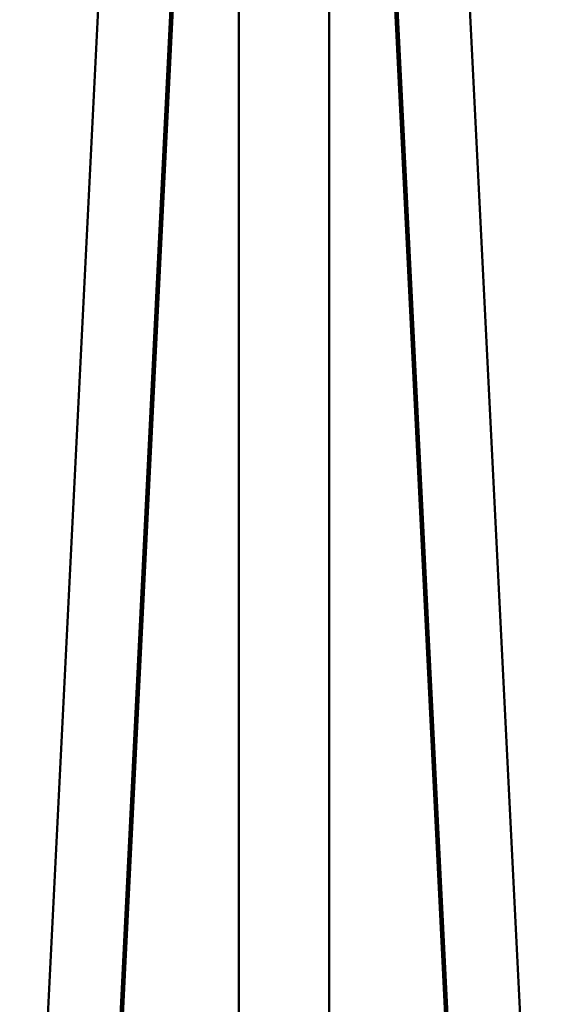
# Model space of a CAD drawing. Header units: millimetres. Extents: x 196 to 2279, y -1387 to 2348.
# Tile 25 of 82: x 339 to 525, y -693 to -347. Entities that reach past the tile are written whole.
import ezdxf

# ---------------------------------------------------------------- set-up
doc = ezdxf.new("R2010")
doc.units = ezdxf.units.MM
doc.header["$LTSCALE"] = 0.75
doc.layers.add('Visible', color=7, linetype='Continuous', lineweight=50)

msp = doc.modelspace()

# ---------------------------------------------------------------- linework, layer by layer
at = {"layer": 'Visible', "extrusion": (0, 0, -1)}
for p, q in [((339.43, -896.17, 180.61), (380.99, -60.74, -516.7)), ((406.41, -60.74, -516.7), (364.85, -896.17, 180.61)), ((457.95, -60.74, -516.7), (499.51, -896.17, 180.61)), ((524.92, -896.17, 180.61), (483.37, -60.74, -516.7)), ((406.37, -77.78, -535.56), (373.31, -742.29, 19.09)), ((458.05, -79.03, -534.52), (491.04, -742.29, 19.09)), ((416.3, -741.79, -100.88), (416.3, -121.86, -621.07)), ((448.05, -741.79, -100.88), (448.05, -121.86, -621.07))]:
    msp.add_line(p, q, dxfattribs=at)

doc.saveas('drawing.dxf')
